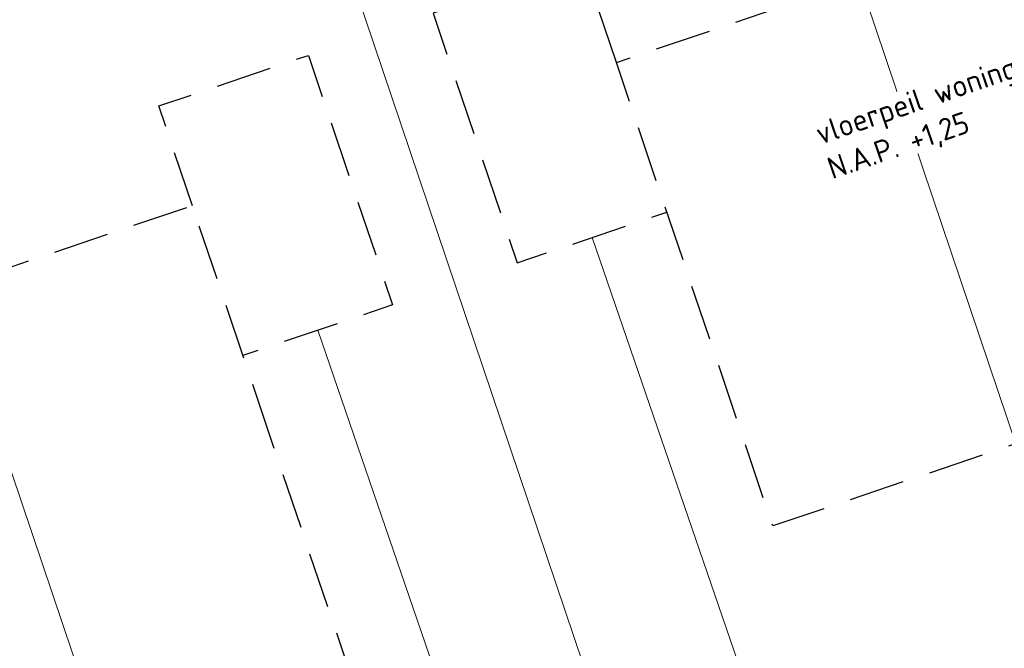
# Model space of a CAD drawing. Header units: metres. Extents: x 264779 to 275389, y 575281 to 580396.
# Tile 130 of 174: x 265408 to 265430, y 577036 to 577050. Entities that reach past the tile are written whole.
import ezdxf

# ---------------------------------------------------------------- set-up
doc = ezdxf.new("R2010")
doc.units = ezdxf.units.M
doc.linetypes.add('DASHED', pattern=[19.05, 12.7, -6.35])
doc.layers.add('N-BH-KG-GRENS_PERCEEL-G', color=160, linetype='KG-PERCEEL', lineweight=18, true_color=0x003fff)
doc.layers.add('N-XX-AL-HOOGTELABEL-T25', color=7, linetype='Continuous', lineweight=25)
doc.layers.add('T-WE-GR-TOEKOMSTIG-G', color=3, linetype='DASHED', lineweight=25)
doc.layers.add('X-XX-AL-HULPLAAG-G', color=6, linetype='Continuous', lineweight=18, plot=False)
doc.styles.add('NLCS-ISO-ANNOTATIVE-T25', font='NLCS-ISO.ttf', dxfattribs={"height": 2.5})
doc.styles.get("Standard").update_dxf_attribs({"font": 'arial.ttf'})
doc.linetypes.add('KG-PERCEEL', pattern='A,2.75,-1,["P",Standard,S=0.9,R=0,X=-0.5,Y=-0.45],-1,2.75,-1,[5,NLCS.shx,S=0.375,R=0,X=0,Y=0],-1', length=9.5)

msp = doc.modelspace()

# ---------------------------------------------------------------- linework, layer by layer
at = {"layer": 'N-BH-KG-GRENS_PERCEEL-G'}
for points in [[(265431.928, 577036.054), (265442.426, 577039.66), (265430.439, 577075.163), (265419.92, 577071.619)], [(265409.544, 577068.122), (265419.92, 577071.619), (265431.928, 577036.054), (265421.571, 577032.498)], [(265411.216, 577028.942), (265421.571, 577032.498), (265409.544, 577068.122), (265399.167, 577064.626)], [(265388.648, 577061.081), (265399.167, 577064.626), (265411.216, 577028.942), (265400.718, 577025.336)]]:
    msp.add_lwpolyline(points, close=True, dxfattribs=at)
at = {"layer": 'T-WE-GR-TOEKOMSTIG-G', "ltscale": 0.1, "flags": 128}
for points in [[(265429.679, 577052.095), (265432.522, 577053.055), (265436.086, 577042.5), (265433.243, 577041.541), (265430.401, 577040.581), (265424.858, 577038.709), (265423.076, 577043.987), (265421.294, 577049.264), (265426.837, 577051.135)], [(265413.412, 577040.723), (265411.63, 577046.001), (265406.088, 577044.129), (265403.246, 577043.169), (265400.403, 577042.21), (265403.967, 577031.655), (265406.809, 577032.615), (265409.652, 577033.575), (265415.194, 577035.446)]]:
    msp.add_lwpolyline(points, close=True, dxfattribs=at)
for points in [[(265421.294, 577049.264), (265420.527, 577051.538), (265417.116, 577050.386), (265419.035, 577044.701), (265422.446, 577045.853)], [(265411.63, 577046.001), (265410.863, 577048.275), (265414.273, 577049.426), (265416.193, 577043.742), (265412.782, 577042.59)]]:
    msp.add_lwpolyline(points, dxfattribs=at)
at = {"layer": 'X-XX-AL-HULPLAAG-G', "flags": 128}
for points in [[(265420.741, 577045.277), (265425.982, 577030.016)], [(265414.488, 577043.166), (265419.74, 577027.872)]]:
    msp.add_lwpolyline(points, dxfattribs=at)

# ---------------------------------------------------------------- next in the draw order: texts
at = {"layer": 'N-XX-AL-HOOGTELABEL-T25', "insert": (265425.779, 577047.859), "char_height": 0.5, "attachment_point": 1, "rotation": 18.9534, "style": 'NLCS-ISO-ANNOTATIVE-T25', "bg_fill": 3, "box_fill_scale": 1.15, "bg_fill_color": 256, "bg_fill_transparency": 0}
msp.add_mtext_dynamic_manual_height_columns('\\pxt6;vloerpeil woningen\\P\\pt11;N.A.P. +1,25', width=5.555, gutter_width=9, heights=[0], dxfattribs=at)

doc.saveas('drawing.dxf')
